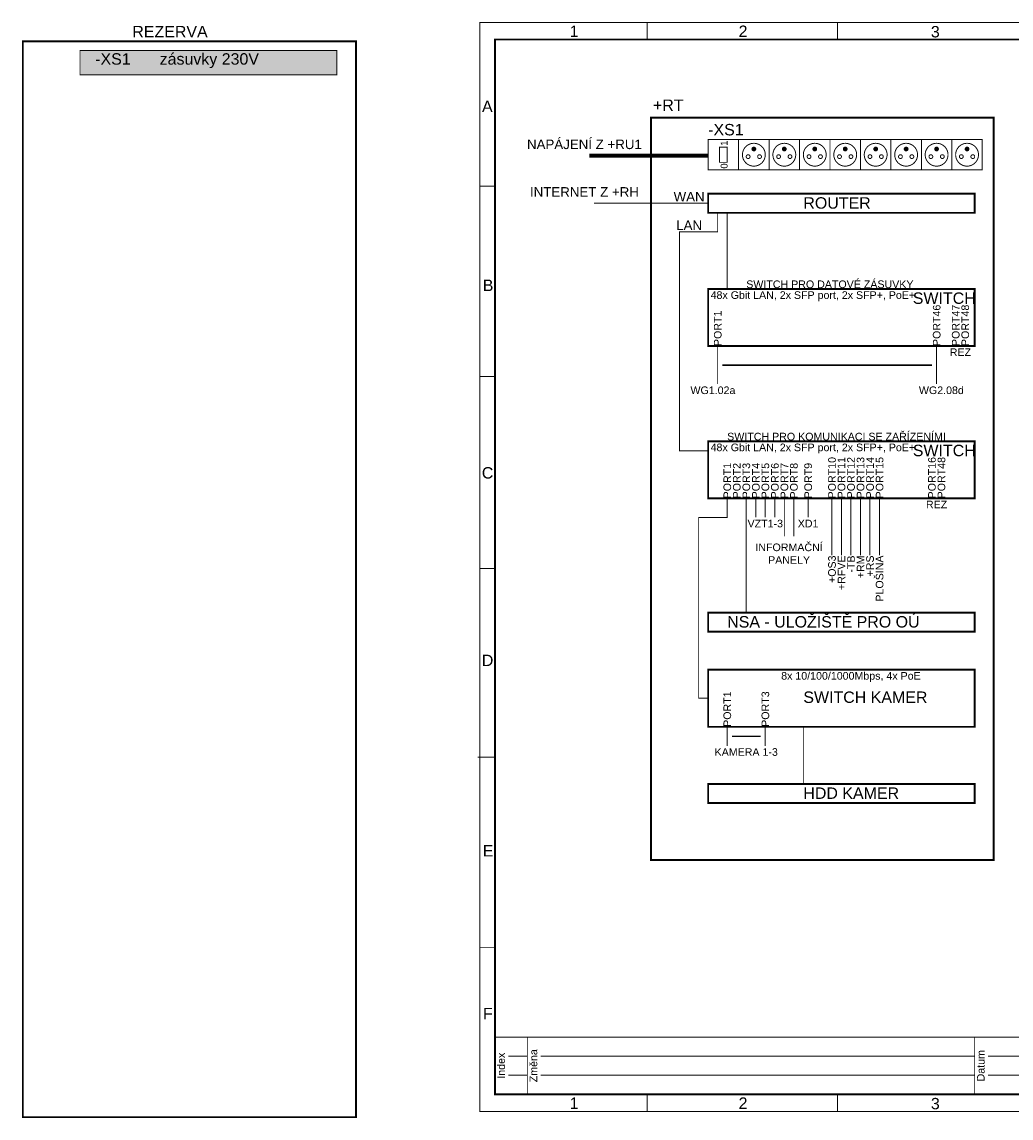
# Model space of a CAD drawing. Extents: x -12025 to 39812, y -28775 to 12.
# Tile 1 of 2: x -12025 to 13956, y -28775 to 12. Entities that reach past the tile are written whole.
import ezdxf
from ezdxf.enums import TextEntityAlignment as Align

# ---------------------------------------------------------------- set-up
doc = ezdxf.new("R2010")
doc.units = 0
doc.header["$MEASUREMENT"] = 0
doc.linetypes.add('LINE', pattern=[0.875, 0.125, -0.75])
doc.linetypes.add('PE', pattern=[4.625, 3, -0.75, 0.125, -0.75])
for name, color, linetype in [('0 (Pozadí)', 254, 'Continuous'), ('Ramecek', 7, 'Continuous'), ('Zakladni', 7, 'Continuous')]:
    doc.layers.add(name, color=color, linetype=linetype)
doc.styles.add('Arial', font='txt')

# ---------------------------------------------------------------- blocks, each defined once
blk = doc.blocks.new('(2)')
at = {"color": 7, "linetype": 'Continuous', "const_width": 25}
for points in [[(18000, 0), (0, 0)], [(0, -1500), (0, 0)], [(850, -1500), (850, 0)], [(12600, -1500), (12600, 0)], [(14400, -1500), (14400, 0)], [(16200, -1500), (16200, 0)], [(18000, 0), (18000, -1500)], [(350, -500), (850, -500)], [(1200, -500), (12600, -500)], [(12950, -500), (14400, -500)], [(14750, -500), (16200, -500)], [(16550, -500), (18000, -500)], [(350, -1000), (850, -1000)], [(1200, -1000), (12600, -1000)], [(12950, -1000), (14400, -1000)], [(14750, -1000), (16200, -1000)], [(16550, -1000), (18000, -1000)], [(18000, -1500), (0, -1500)]]:
    blk.add_lwpolyline(points, dxfattribs=at)
at = {"color": 7, "linetype": 'Continuous', "style": 'Arial'}
for s, p in [('Index', (261, -750)), ('Změna', (1111, -750)), ('Datum', (12861, -750)), ('Jméno', (14661, -750)), ('Podpis', (16461, -750))]:
    blk.add_text(s, height=200, rotation=90, dxfattribs=at).set_placement(p, align=Align.CENTER)
blk = doc.blocks.new('dveře rozvaděče')
at = {"color": 7, "linetype": 'PE', "ltscale": 100, "const_width": 50}
blk.add_lwpolyline([(0, 0), (8750, 0), (8750, -28250), (0, -28250)], close=True, dxfattribs=at)
at = {"color": 7, "linetype": 'Continuous', "style": 'Arial'}
blk.add_text('REZERVA', height=300, dxfattribs=at).set_placement((2875, 108))
blk = doc.blocks.new('+RT')
at = {"color": 7, "linetype": 'PE', "ltscale": 100, "const_width": 50}
blk.add_lwpolyline([(0, 0), (9000, 0), (9000, -19500), (0, -19500)], close=True, dxfattribs=at)
at = {"color": 7, "linetype": 'Continuous', "style": 'Arial'}
blk.add_text('+RT', height=300, dxfattribs=at).set_placement((50, 175))
blk = doc.blocks.new('(4)')
at = {"color": 7, "linetype": 'Continuous', "const_width": 50}
blk.add_lwpolyline([(0, 0), (7000, 0), (7000, -500), (0, -500)], close=True, dxfattribs=at)
at = {"color": 7, "linetype": 'Continuous', "style": 'Arial'}
blk.add_text('ROUTER', height=300, dxfattribs=at).set_placement((2500, -392))
blk = doc.blocks.new('(5)')
at = {"color": 7, "linetype": 'Continuous', "const_width": 50}
blk.add_lwpolyline([(0, 0), (7000, 0), (7000, -1500), (0, -1500)], close=True, dxfattribs=at)
at = {"color": 7, "linetype": 'Continuous', "style": 'Arial'}
blk.add_text('SWITCH', height=300, dxfattribs=at).set_placement((5375, -392))
blk = doc.blocks.new('(6)')
at = {"color": 7, "linetype": 'Continuous', "const_width": 50}
blk.add_lwpolyline([(0, 0), (7000, 0), (7000, -500), (0, -500)], close=True, dxfattribs=at)
at = {"color": 7, "linetype": 'Continuous', "style": 'Arial'}
blk.add_text('HDD KAMER', height=300, dxfattribs=at).set_placement((2500, -392))
blk = doc.blocks.new('(7)')
at = {"color": 7, "linetype": 'Continuous', "const_width": 25}
blk.add_lwpolyline([(0, 0), (6750, 0), (6750, -634), (0, -634)], close=True, dxfattribs=at)
at = {"layer": '0 (Pozadí)', "linetype": 'Continuous'}
blk.add_solid([(0, 0), (6750, 0), (0, -634), (6750, -634)], dxfattribs=at)
at = {"color": 7, "linetype": 'Continuous', "style": 'Arial'}
blk.add_text('-XS1', height=300, dxfattribs=at).set_placement((400, -369))
blk.add_text('zásuvky 230V', height=300, dxfattribs=at).set_placement((3397, -369), align=Align.CENTER)
blk = doc.blocks.new('(8)')
at = {"color": 7, "linetype": 'Continuous', "const_width": 25}
for points in [[(0, 0), (7200, 0), (7200, 800), (0, 800)], [(300, 200), (500, 200), (500, 600), (300, 600)]]:
    blk.add_lwpolyline(points, close=True, dxfattribs=at)
for points in [[(800, 0), (800, 800)], [(1600, 0), (1600, 800)], [(2400, 0), (2400, 800)], [(3200, 0), (3200, 800)], [(4000, 0), (4000, 800)], [(4800, 0), (4800, 800)], [(5600, 0), (5600, 800)], [(5600, 0), (5600, 800)], [(6400, 0), (6400, 800)], [(7200, 0), (7200, 800)]]:
    blk.add_lwpolyline(points, dxfattribs=at)
at = {"color": 7, "linetype": 'Continuous'}
for points, const_width in [([(1200, 700, 0.414214), (900, 400)], 25), ([(1200, 600, 0.414214), (1150, 550)], 25), ([(1200, 575, 0.414214), (1175, 550)], 50), ([(1225, 550, 0.414214), (1200, 575)], 50), ([(1500, 400, 0.414214), (1200, 700)], 25), ([(1250, 550, 0.414214), (1200, 600)], 25), ([(2000, 700, 0.414214), (1700, 400)], 25), ([(2000, 600, 0.414214), (1950, 550)], 25), ([(2000, 575, 0.414214), (1975, 550)], 50), ([(2025, 550, 0.414214), (2000, 575)], 50), ([(2300, 400, 0.414214), (2000, 700)], 25), ([(2050, 550, 0.414214), (2000, 600)], 25), ([(2800, 700, 0.414214), (2500, 400)], 25), ([(2800, 600, 0.414214), (2750, 550)], 25), ([(2800, 575, 0.414214), (2775, 550)], 50), ([(2825, 550, 0.414214), (2800, 575)], 50), ([(3100, 400, 0.414214), (2800, 700)], 25), ([(2850, 550, 0.414214), (2800, 600)], 25), ([(3600, 700, 0.414214), (3300, 400)], 25), ([(3600, 600, 0.414214), (3550, 550)], 25), ([(3600, 575, 0.414214), (3575, 550)], 50), ([(3625, 550, 0.414214), (3600, 575)], 50), ([(3900, 400, 0.414214), (3600, 700)], 25), ([(3650, 550, 0.414214), (3600, 600)], 25), ([(4400, 700, 0.414214), (4100, 400)], 25), ([(4400, 600, 0.414214), (4350, 550)], 25), ([(4400, 575, 0.414214), (4375, 550)], 50), ([(4425, 550, 0.414214), (4400, 575)], 50), ([(4700, 400, 0.414214), (4400, 700)], 25), ([(4450, 550, 0.414214), (4400, 600)], 25), ([(5200, 700, 0.414214), (4900, 400)], 25), ([(5200, 600, 0.414214), (5150, 550)], 25), ([(5200, 575, 0.414214), (5175, 550)], 50), ([(5225, 550, 0.414214), (5200, 575)], 50), ([(5500, 400, 0.414214), (5200, 700)], 25), ([(5250, 550, 0.414214), (5200, 600)], 25), ([(6000, 700, 0.414214), (5700, 400)], 25), ([(6000, 600, 0.414214), (5950, 550)], 25), ([(6000, 575, 0.414214), (5975, 550)], 50), ([(6025, 550, 0.414214), (6000, 575)], 50), ([(6300, 400, 0.414214), (6000, 700)], 25), ([(6050, 550, 0.414214), (6000, 600)], 25), ([(6800, 700, 0.414214), (6500, 400)], 25), ([(6800, 600, 0.414214), (6750, 550)], 25), ([(6800, 575, 0.414214), (6775, 550)], 50), ([(6825, 550, 0.414214), (6800, 575)], 50), ([(7100, 400, 0.414214), (6800, 700)], 25), ([(6850, 550, 0.414214), (6800, 600)], 25), ([(900, 400, 0.414214), (1200, 100)], 25), ([(1050, 400, 0.414214), (1000, 350)], 25), ([(1000, 350, 0.414214), (1050, 300)], 25), ([(1100, 350, 0.414214), (1050, 400)], 25), ([(1050, 300, 0.414214), (1100, 350)], 25), ([(1150, 550, 0.414214), (1200, 500)], 25), ([(1175, 550, 0.414214), (1200, 525)], 50), ([(1200, 525, 0.414214), (1225, 550)], 50), ([(1200, 500, 0.414214), (1250, 550)], 25), ([(1200, 100, 0.414214), (1500, 400)], 25), ([(1350, 400, 0.414214), (1300, 350)], 25), ([(1300, 350, 0.414214), (1350, 300)], 25), ([(1400, 350, 0.414214), (1350, 400)], 25), ([(1350, 300, 0.414214), (1400, 350)], 25), ([(1700, 400, 0.414214), (2000, 100)], 25), ([(1850, 400, 0.414214), (1800, 350)], 25), ([(1800, 350, 0.414214), (1850, 300)], 25), ([(1900, 350, 0.414214), (1850, 400)], 25), ([(1850, 300, 0.414214), (1900, 350)], 25), ([(1950, 550, 0.414214), (2000, 500)], 25), ([(1975, 550, 0.414214), (2000, 525)], 50), ([(2000, 525, 0.414214), (2025, 550)], 50), ([(2000, 500, 0.414214), (2050, 550)], 25), ([(2000, 100, 0.414214), (2300, 400)], 25), ([(2150, 400, 0.414214), (2100, 350)], 25), ([(2100, 350, 0.414214), (2150, 300)], 25), ([(2200, 350, 0.414214), (2150, 400)], 25), ([(2150, 300, 0.414214), (2200, 350)], 25), ([(2500, 400, 0.414214), (2800, 100)], 25), ([(2650, 400, 0.414214), (2600, 350)], 25), ([(2600, 350, 0.414214), (2650, 300)], 25), ([(2700, 350, 0.414214), (2650, 400)], 25), ([(2650, 300, 0.414214), (2700, 350)], 25), ([(2750, 550, 0.414214), (2800, 500)], 25), ([(2775, 550, 0.414214), (2800, 525)], 50), ([(2800, 525, 0.414214), (2825, 550)], 50), ([(2800, 500, 0.414214), (2850, 550)], 25), ([(2800, 100, 0.414214), (3100, 400)], 25), ([(2950, 400, 0.414214), (2900, 350)], 25), ([(2900, 350, 0.414214), (2950, 300)], 25), ([(3000, 350, 0.414214), (2950, 400)], 25), ([(2950, 300, 0.414214), (3000, 350)], 25), ([(3300, 400, 0.414214), (3600, 100)], 25), ([(3450, 400, 0.414214), (3400, 350)], 25), ([(3400, 350, 0.414214), (3450, 300)], 25), ([(3500, 350, 0.414214), (3450, 400)], 25), ([(3450, 300, 0.414214), (3500, 350)], 25), ([(3550, 550, 0.414214), (3600, 500)], 25), ([(3575, 550, 0.414214), (3600, 525)], 50), ([(3600, 525, 0.414214), (3625, 550)], 50), ([(3600, 500, 0.414214), (3650, 550)], 25), ([(3600, 100, 0.414214), (3900, 400)], 25), ([(3750, 400, 0.414214), (3700, 350)], 25), ([(3700, 350, 0.414214), (3750, 300)], 25), ([(3800, 350, 0.414214), (3750, 400)], 25), ([(3750, 300, 0.414214), (3800, 350)], 25), ([(4100, 400, 0.414214), (4400, 100)], 25), ([(4250, 400, 0.414214), (4200, 350)], 25), ([(4200, 350, 0.414214), (4250, 300)], 25), ([(4300, 350, 0.414214), (4250, 400)], 25), ([(4250, 300, 0.414214), (4300, 350)], 25), ([(4350, 550, 0.414214), (4400, 500)], 25), ([(4375, 550, 0.414214), (4400, 525)], 50), ([(4400, 525, 0.414214), (4425, 550)], 50), ([(4400, 500, 0.414214), (4450, 550)], 25), ([(4400, 100, 0.414214), (4700, 400)], 25), ([(4550, 400, 0.414214), (4500, 350)], 25), ([(4500, 350, 0.414214), (4550, 300)], 25), ([(4600, 350, 0.414214), (4550, 400)], 25), ([(4550, 300, 0.414214), (4600, 350)], 25), ([(4900, 400, 0.414214), (5200, 100)], 25), ([(5050, 400, 0.414214), (5000, 350)], 25), ([(5000, 350, 0.414214), (5050, 300)], 25), ([(5100, 350, 0.414214), (5050, 400)], 25), ([(5050, 300, 0.414214), (5100, 350)], 25), ([(5150, 550, 0.414214), (5200, 500)], 25), ([(5175, 550, 0.414214), (5200, 525)], 50), ([(5200, 525, 0.414214), (5225, 550)], 50), ([(5200, 500, 0.414214), (5250, 550)], 25), ([(5200, 100, 0.414214), (5500, 400)], 25), ([(5350, 400, 0.414214), (5300, 350)], 25), ([(5300, 350, 0.414214), (5350, 300)], 25), ([(5400, 350, 0.414214), (5350, 400)], 25), ([(5350, 300, 0.414214), (5400, 350)], 25), ([(5700, 400, 0.414214), (6000, 100)], 25), ([(5850, 400, 0.414214), (5800, 350)], 25), ([(5800, 350, 0.414214), (5850, 300)], 25), ([(5900, 350, 0.414214), (5850, 400)], 25), ([(5850, 300, 0.414214), (5900, 350)], 25), ([(5950, 550, 0.414214), (6000, 500)], 25), ([(5975, 550, 0.414214), (6000, 525)], 50), ([(6000, 525, 0.414214), (6025, 550)], 50), ([(6000, 500, 0.414214), (6050, 550)], 25), ([(6000, 100, 0.414214), (6300, 400)], 25), ([(6150, 400, 0.414214), (6100, 350)], 25), ([(6100, 350, 0.414214), (6150, 300)], 25), ([(6200, 350, 0.414214), (6150, 400)], 25), ([(6150, 300, 0.414214), (6200, 350)], 25), ([(6500, 400, 0.414214), (6800, 100)], 25), ([(6650, 400, 0.414214), (6600, 350)], 25), ([(6600, 350, 0.414214), (6650, 300)], 25), ([(6700, 350, 0.414214), (6650, 400)], 25), ([(6650, 300, 0.414214), (6700, 350)], 25), ([(6750, 550, 0.414214), (6800, 500)], 25), ([(6775, 550, 0.414214), (6800, 525)], 50), ([(6800, 525, 0.414214), (6825, 550)], 50), ([(6800, 500, 0.414214), (6850, 550)], 25), ([(6800, 100, 0.414214), (7100, 400)], 25), ([(6950, 400, 0.414214), (6900, 350)], 25), ([(6900, 350, 0.414214), (6950, 300)], 25), ([(7000, 350, 0.414214), (6950, 400)], 25), ([(6950, 300, 0.414214), (7000, 350)], 25)]:
    blk.add_lwpolyline(points, format="xyb", dxfattribs=dict(at, const_width=const_width))
at = {"color": 7, "linetype": 'Continuous', "style": 'Arial'}
blk.add_text('-XS1', height=300, dxfattribs=at).set_placement((0, 908))
for s, p in [('1', (509, 634)), ('0', (509, 34))]:
    blk.add_text(s, height=179, rotation=90, dxfattribs=at).set_placement(p)
blk = doc.blocks.new('(9)')
at = {"color": 7, "linetype": 'Continuous', "const_width": 50}
blk.add_lwpolyline([(0, 0), (7000, 0), (7000, -500), (0, -500)], close=True, dxfattribs=at)
at = {"color": 7, "linetype": 'Continuous', "style": 'Arial'}
blk.add_text('NSA - ULOŽIŠTĚ PRO OÚ', height=300, dxfattribs=at).set_placement((500, -392))
blk = doc.blocks.new('(10)')
at = {"color": 7, "linetype": 'Continuous', "const_width": 50}
blk.add_lwpolyline([(0, 0), (7000, 0), (7000, -1500), (0, -1500)], close=True, dxfattribs=at)
at = {"color": 7, "linetype": 'Continuous', "style": 'Arial'}
blk.add_text('SWITCH KAMER', height=300, dxfattribs=at).set_placement((2500, -872))

msp = doc.modelspace()

# ---------------------------------------------------------------- linework, layer by layer
at = {"layer": 'Ramecek', "color": 7, "linetype": 'Continuous'}
for points, const_width in [([(0, -28600), (39800, -28600), (39800, 0), (0, 0)], 25), ([(400, -28150), (39400, -28150), (39400, -450), (400, -450)], 50)]:
    msp.add_lwpolyline(points, close=True, dxfattribs=dict(at, const_width=const_width))
at = {"layer": 'Ramecek', "color": 7, "linetype": 'Continuous', "const_width": 25}
for points in [[(4400, -6), (4400, -450)], [(9400, -450), (9400, -6)], [(400, -4300), (0, -4300)], [(400, -9300), (0, -9300)], [(405, -14345), (5, -14345)], [(399, -19300), (-50, -19300)], [(400, -24300), (0, -24300)], [(4400, -28150), (4400, -28594)], [(9400, -28600), (9400, -28156)]]:
    msp.add_lwpolyline(points, dxfattribs=at)
at = {"layer": 'Zakladni', "color": 7, "linetype": 'Continuous'}
for points, const_width in [([(6000, -3500), (2875, -3500)], 100), ([(6000, -4750), (3000, -4750)], 25), ([(6250, -5000), (6250, -5500), (5250, -5500), (5250, -11250), (6000, -11250)], 25), ([(6500, -5000), (6500, -7000)], 25), ([(6250, -8500), (6250, -9500)], 25), ([(12000, -8500), (12000, -9500)], 25), ([(6500, -12500), (6500, -13000), (5750, -13000), (5750, -17750), (6000, -17750)], 25), ([(7000, -12500), (7000, -15500)], 25), ([(7250, -12500), (7250, -13000)], 25), ([(7500, -12500), (7500, -13000)], 25), ([(7750, -12500), (7750, -13000)], 25), ([(8000, -12500), (8000, -13500)], 25), ([(8250, -12500), (8250, -13500)], 25), ([(8625, -12500), (8625, -13000)], 25), ([(9250, -12500), (9250, -14000)], 25), ([(9500, -12500), (9500, -14000)], 25), ([(9750, -12500), (9750, -14000)], 25), ([(10000, -12500), (10000, -14000)], 25), ([(10250, -12500), (10250, -14000)], 25), ([(10500, -12500), (10500, -14000)], 25), ([(6500, -18500), (6500, -19000)], 25), ([(7500, -18500), (7500, -19000)], 25), ([(8500, -18500), (8500, -20000)], 25)]:
    msp.add_lwpolyline(points, dxfattribs=dict(at, const_width=const_width))
at = {"layer": 'Zakladni', "color": 7, "linetype": 'LINE', "ltscale": 100, "const_width": 40}
for points in [[(6375, -9000), (11875, -9000)], [(6625, -18750), (7375, -18750)]]:
    msp.add_lwpolyline(points, dxfattribs=at)

# ---------------------------------------------------------------- block references
at = {"layer": 'Ramecek', "color": 7, "linetype": 'Continuous'}
msp.add_blockref('(2)', (400, -26650), dxfattribs=at)
at = {"layer": 'Zakladni', "color": 7, "linetype": 'Continuous'}
for name, p in [('dveře rozvaděče', (-12000, -500)), ('(7)', (-10500, -741)), ('+RT', (4500, -2500)), ('(8)', (6000, -3875)), ('(4)', (6000, -4500)), ('(5)', (6000, -7000)), ('(5)', (6000, -11000)), ('(9)', (6000, -15500)), ('(10)', (6000, -17000)), ('(6)', (6000, -20000))]:
    msp.add_blockref(name, p, dxfattribs=at)

# ---------------------------------------------------------------- texts
at = {"layer": 'Ramecek', "color": 7, "linetype": 'Continuous', "style": 'Arial'}
for s, p in [('1', (2363, -383)), ('2', (6800, -383)), ('3', (11850, -395)), ('A', (60, -2355)), ('B', (80, -7055)), ('C', (55, -11980)), ('D', (55, -16905)), ('E', (80, -21905)), ('F', (85, -26180)), ('1', (2363, -28533)), ('2', (6800, -28533)), ('3', (11850, -28545))]:
    msp.add_text(s, height=300, dxfattribs=at).set_placement(p)
at = {"layer": 'Zakladni', "color": 5, "linetype": 'Continuous', "style": 'Arial'}
for s, height, p in [('NAPÁJENÍ Z +RU1', 250, (2750, -3327)), ('INTERNET Z +RH', 250, (2750, -4577)), ('WAN', 250, (5500, -4702)), ('LAN', 250, (5500, -5452)), ('48x Gbit LAN, 2x SFP port, 2x SFP+, PoE+', 200, (8750, -7261)), ('REZ', 200, (12625, -8761)), ('48x Gbit LAN, 2x SFP port, 2x SFP+, PoE+', 200, (8750, -11261)), ('REZ', 200, (12000, -12761)), ('VZT1-3', 200, (7500, -13261)), ('XD1', 200, (8625, -13261)), ('INFORMAČNÍ', 200, (8125, -13886)), ('PANELY', 200, (8125, -14218)), ('8x 10/100/1000Mbps, 4x PoE', 200, (9750, -17261)), ('KAMERA 1-3', 200, (7000, -19261))]:
    msp.add_text(s, height=height, dxfattribs=at).set_placement(p, align=Align.CENTER)
for s, p in [('SWITCH PRO DATOVÉ ZÁSUVKY', (7000, -6977)), ('SWITCH PRO KOMUNIKACI SE ZAŘÍZENÍMI', (6500, -10977))]:
    msp.add_text(s, height=200, dxfattribs=at).set_placement(p)
at = {"layer": 'Zakladni', "color": 7, "linetype": 'Continuous', "style": 'Arial'}
for s, p in [('PORT1', (6352, -8500)), ('PORT46', (12102, -8500)), ('PORT47', (12602, -8500)), ('PORT48', (12852, -8500)), ('PORT10', (9352, -12500)), ('PORT11', (9602, -12500)), ('PORT12', (9852, -12500)), ('PORT13', (10102, -12500)), ('PORT14', (10352, -12500)), ('PORT15', (10602, -12500)), ('PORT16', (11977, -12500)), ('PORT48', (12227, -12500)), ('PORT1', (6602, -12500)), ('PORT2', (6852, -12500)), ('PORT3', (7102, -12500)), ('PORT4', (7352, -12500)), ('PORT5', (7602, -12500)), ('PORT6', (7852, -12500)), ('PORT7', (8102, -12500)), ('PORT8', (8352, -12500)), ('PORT9', (8727, -12500)), ('PORT1', (6602, -18500)), ('PORT3', (7602, -18500))]:
    msp.add_text(s, height=200, rotation=90, dxfattribs=at).set_placement(p)
for s, p in [('WG1.02a', (6125, -9761)), ('WG2.08d', (12125, -9761))]:
    msp.add_text(s, height=200, dxfattribs=at).set_placement(p, align=Align.CENTER)
at = {"layer": 'Zakladni', "color": 5, "linetype": 'Continuous', "style": 'Arial'}
for s, p in [('+OS3', (9352, -14000)), ('+RFVE', (9602, -14000)), ('-TB', (9852, -14000)), ('+RM', (10102, -14000)), ('+RS', (10352, -14000)), ('PLOŠINA', (10602, -14000))]:
    msp.add_text(s, height=200, rotation=90, dxfattribs=at).set_placement(p, align=Align.RIGHT)

doc.saveas('drawing.dxf')
